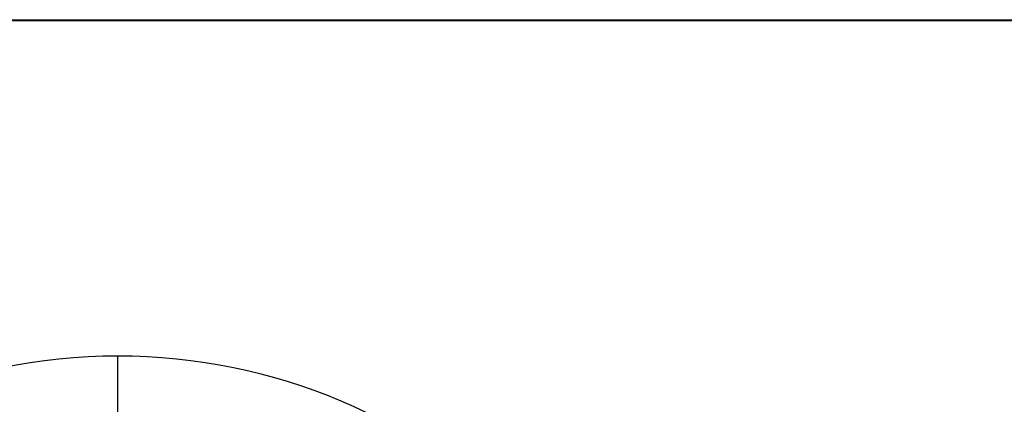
# Model space of a CAD drawing. Header units: millimetres. Extents: x -659 to 534, y -17 to 14.
# Tile 16 of 256: x -493.13 to -481.14, y 5.84 to 10.52. Entities that reach past the tile are written whole.
import ezdxf

# ---------------------------------------------------------------- set-up
doc = ezdxf.new("R2010")
doc.units = ezdxf.units.MM
doc.layers.add('METAL NEGRO', color=7, linetype='Continuous')

msp = doc.modelspace()

# ---------------------------------------------------------------- linework, layer by layer
at = {"layer": 'METAL NEGRO'}
msp.add_line((-658.94, 10.518, 1109.086), (-449.94, 10.518, 1109.086), dxfattribs=at)
at = {"layer": 'METAL NEGRO', "extrusion": (0, -0.000480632, 1)}
msp.add_arc((-491.94, -0.048, 1099.831), 7, 0, 180, dxfattribs=at)
at = {"layer": 'METAL NEGRO'}
for points in [[(-658.94, 10.523, 1099.836), (-449.94, 10.523, 1099.836)], [(-658.94, 10.514, 1118.336), (-449.94, 10.514, 1118.336)], [(-491.94, 4.18, 1084.833), (-491.94, 6.423, 1099.834)]]:
    msp.add_open_spline(points, degree=1, dxfattribs=at)

doc.saveas('drawing.dxf')
